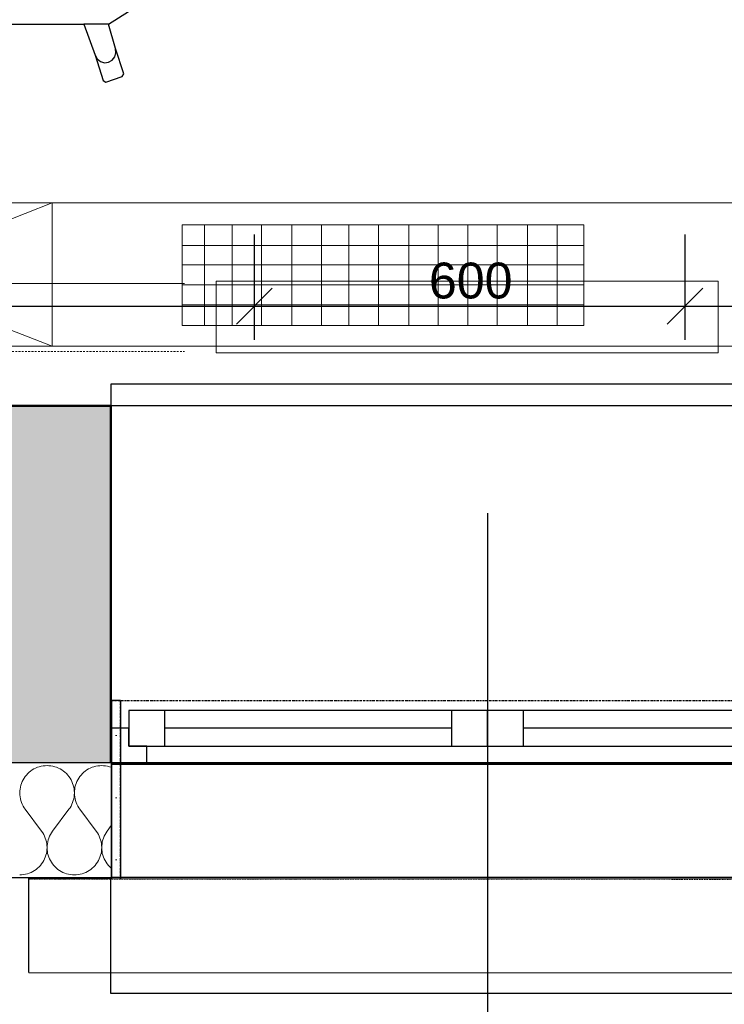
# Model space of a CAD drawing. Header units: millimetres. Extents: x -25972 to 4516, y -2839 to 20217.
# Tile 74 of 114: x -12610 to -11627, y 15 to 1388. Entities that reach past the tile are written whole.
import ezdxf

# ---------------------------------------------------------------- set-up
doc = ezdxf.new("R2010")
doc.units = ezdxf.units.MM
doc.header["$MEASUREMENT"] = 0
for name, pattern in [('Wipeout_Contour', [1000, 0, -1000]), ('Čerchovaná M', [4.5, 2.5, -0.85, 0.3, -0.85]), ('Čerchovaná S', [3.5, 1.5, -0.85, 0.3, -0.85]), ('Čárkovaná M', [4.5, 2.5, -2])]:
    doc.linetypes.add(name, pattern=pattern)
for name, color, linetype in [('7._POHLED ZÁPADNÍ_1_3D prvky fasada nove', 7, 'Continuous'), ('7._POHLED ZÁPADNÍ_1_akustické prvky', 7, 'Continuous'), ('7._POHLED ZÁPADNÍ_1_Konstrukce - nosné', 7, 'Continuous'), ('7._POHLED ZÁPADNÍ_1_Nové_3D prvky fasada nove', 7, 'Continuous'), ('7._POHLED ZÁPADNÍ_1_Nové_Interiér - nábytek', 7, 'Continuous'), ('7._POHLED ZÁPADNÍ_1_Nové_Konstrukce - nosné', 7, 'Continuous'), ('7._POHLED ZÁPADNÍ_1_Nové_Otvory – Okna', 7, 'Continuous'), ('7._POHLED ZÁPADNÍ_1_Nové_Otvory – Značky oken', 7, 'Continuous'), ('7._POHLED ZÁPADNÍ_1_Nové_Výplně - Povrchové', 7, 'Continuous'), ('7._POHLED ZÁPADNÍ_1_Nové_Výplně – Řezové', 7, 'Continuous'), ('7._POHLED ZÁPADNÍ_1_TZB - VZT', 7, 'Continuous'), ('7._POHLED ZÁPADNÍ_1_TZB - ZTI', 7, 'Continuous'), ('7._POHLED ZÁPADNÍ_1_Výplně – Řezové', 7, 'Continuous')]:
    doc.layers.add(name, color=color, linetype=linetype)
doc.styles.add('GENEROVANÝ_STYL_2', font='txt')

# ---------------------------------------------------------------- blocks, each defined once
blk = doc.blocks.new('*X6', base_point=(-26739.8, -6860.8))
at = {"layer": '7._POHLED ZÁPADNÍ_1_Nové_Výplně – Řezové', "color": 21, "linetype": 'Continuous', "lineweight": 20, "true_color": 0xffaaaa}
for p, q in [((-12587.3, 344.5), (-12589.7, 343.3)), ((-12584.7, 345.6), (-12587.3, 344.5)), ((-12582.2, 346.4), (-12584.7, 345.6)), ((-12579.5, 347.1), (-12582.2, 346.4)), ((-12576.8, 347.6), (-12579.5, 347.1)), ((-12574.1, 347.9), (-12576.8, 347.6)), ((-12571.4, 348), (-12574.1, 347.9)), ((-12568.7, 347.9), (-12571.4, 348)), ((-12566, 347.6), (-12568.7, 347.9)), ((-12563.3, 347.1), (-12566, 347.6)), ((-12560.7, 346.4), (-12563.3, 347.1)), ((-12558.1, 345.6), (-12560.7, 346.4)), ((-12555.6, 344.5), (-12558.1, 345.6)), ((-12553.2, 343.3), (-12555.6, 344.5)), ((-12511.1, 344.5), (-12513.5, 343.3)), ((-12508.5, 345.6), (-12511.1, 344.5)), ((-12506, 346.4), (-12508.5, 345.6)), ((-12503.3, 347.1), (-12506, 346.4)), ((-12500.7, 347.6), (-12503.3, 347.1)), ((-12497.9, 347.9), (-12500.7, 347.6)), ((-12495.2, 348), (-12497.9, 347.9)), ((-12492.5, 347.9), (-12495.2, 348)), ((-12489.8, 347.6), (-12492.5, 347.9)), ((-12487.1, 347.1), (-12489.8, 347.6)), ((-12484.5, 346.4), (-12487.1, 347.1)), ((-12481.9, 345.6), (-12484.5, 346.4)), ((-12481.8, 345.5), (-12481.9, 345.6)), ((-12603.5, 330.5), (-12604.9, 328.1)), ((-12601.9, 332.7), (-12603.5, 330.5)), ((-12600.2, 334.8), (-12601.9, 332.7)), ((-12598.4, 336.8), (-12600.2, 334.8)), ((-12596.4, 338.7), (-12598.4, 336.8)), ((-12594.3, 340.4), (-12596.4, 338.7)), ((-12592, 341.9), (-12594.3, 340.4)), ((-12589.7, 343.3), (-12592, 341.9)), ((-12550.8, 341.9), (-12553.2, 343.3)), ((-12548.6, 340.4), (-12550.8, 341.9)), ((-12546.5, 338.7), (-12548.6, 340.4)), ((-12544.5, 336.8), (-12546.5, 338.7)), ((-12542.6, 334.8), (-12544.5, 336.8)), ((-12540.9, 332.7), (-12542.6, 334.8)), ((-12539.4, 330.5), (-12540.9, 332.7)), ((-12538, 328.1), (-12539.4, 330.5)), ((-12527.3, 330.5), (-12528.7, 328.1)), ((-12525.7, 332.7), (-12527.3, 330.5)), ((-12524, 334.8), (-12525.7, 332.7)), ((-12522.2, 336.8), (-12524, 334.8)), ((-12520.2, 338.7), (-12522.2, 336.8)), ((-12518.1, 340.4), (-12520.2, 338.7)), ((-12515.8, 341.9), (-12518.1, 340.4)), ((-12513.5, 343.3), (-12515.8, 341.9)), ((-12608.6, 318), (-12609.1, 315.3)), ((-12608, 320.6), (-12608.6, 318)), ((-12607.1, 323.2), (-12608, 320.6)), ((-12606.1, 325.7), (-12607.1, 323.2)), ((-12604.9, 328.1), (-12606.1, 325.7)), ((-12536.8, 325.7), (-12538, 328.1)), ((-12535.7, 323.2), (-12536.8, 325.7)), ((-12534.9, 320.6), (-12535.7, 323.2)), ((-12534.2, 318), (-12534.9, 320.6)), ((-12533.7, 315.3), (-12534.2, 318)), ((-12532.5, 318), (-12532.9, 315.3)), ((-12531.8, 320.6), (-12532.5, 318)), ((-12530.9, 323.2), (-12531.8, 320.6)), ((-12529.9, 325.7), (-12530.9, 323.2)), ((-12528.7, 328.1), (-12529.9, 325.7)), ((-12609.4, 312.6), (-12609.5, 309.9)), ((-12609.5, 309.9), (-12609.4, 307.1)), ((-12609.1, 315.3), (-12609.4, 312.6)), ((-12609.4, 307.1), (-12609.1, 304.4)), ((-12609.1, 304.4), (-12608.6, 301.8)), ((-12534.2, 301.8), (-12533.7, 304.4)), ((-12533.4, 312.6), (-12533.7, 315.3)), ((-12533.7, 304.4), (-12533.4, 307.1)), ((-12533.3, 309.9), (-12533.4, 312.6)), ((-12533.4, 307.1), (-12533.3, 309.9)), ((-12533.2, 312.6), (-12533.3, 309.9)), ((-12533.3, 309.9), (-12533.2, 307.1)), ((-12532.9, 315.3), (-12533.2, 312.6)), ((-12533.2, 307.1), (-12532.9, 304.4)), ((-12532.9, 304.4), (-12532.4, 301.8)), ((-12608.6, 301.8), (-12608, 299.1)), ((-12608, 299.1), (-12607.1, 296.5)), ((-12607.1, 296.5), (-12606.1, 294)), ((-12606.1, 294), (-12604.8, 291.6)), ((-12604.8, 291.6), (-12603.5, 289.3)), ((-12603.5, 289.3), (-12601.9, 287)), ((-12540.9, 287), (-12539.4, 289.3)), ((-12539.4, 289.3), (-12538, 291.6)), ((-12538, 291.6), (-12536.8, 294)), ((-12536.8, 294), (-12535.7, 296.5)), ((-12535.7, 296.5), (-12534.9, 299.1)), ((-12534.9, 299.1), (-12534.2, 301.8)), ((-12532.4, 301.8), (-12531.8, 299.1)), ((-12531.8, 299.1), (-12530.9, 296.5)), ((-12530.9, 296.5), (-12529.9, 294)), ((-12529.9, 294), (-12528.7, 291.6)), ((-12528.7, 291.6), (-12527.3, 289.3)), ((-12527.3, 289.3), (-12525.7, 287)), ((-12579, 256.5), (-12601.9, 287)), ((-12563.8, 256.5), (-12540.9, 287)), ((-12502.9, 256.5), (-12525.7, 287)), ((-12487.6, 256.5), (-12481.8, 264.3)), ((-12577.5, 254.3), (-12579, 256.5)), ((-12576.1, 252), (-12577.5, 254.3)), ((-12574.9, 249.5), (-12576.1, 252)), ((-12573.8, 247), (-12574.9, 249.5)), ((-12568, 249.5), (-12569, 247)), ((-12566.7, 252), (-12568, 249.5)), ((-12565.4, 254.3), (-12566.7, 252)), ((-12563.8, 256.5), (-12565.4, 254.3)), ((-12501.3, 254.3), (-12502.9, 256.5)), ((-12499.9, 252), (-12501.3, 254.3)), ((-12498.7, 249.5), (-12499.9, 252)), ((-12497.6, 247), (-12498.7, 249.5)), ((-12491.8, 249.5), (-12492.8, 247)), ((-12490.6, 252), (-12491.8, 249.5)), ((-12489.2, 254.3), (-12490.6, 252)), ((-12487.6, 256.5), (-12489.2, 254.3)), ((-12573, 244.5), (-12573.8, 247)), ((-12572.3, 241.8), (-12573, 244.5)), ((-12571.8, 239.1), (-12572.3, 241.8)), ((-12571.5, 236.4), (-12571.8, 239.1)), ((-12571.4, 233.7), (-12571.5, 236.4)), ((-12571.5, 231), (-12571.4, 233.7)), ((-12571.3, 236.4), (-12571.4, 233.7)), ((-12571.4, 233.7), (-12571.3, 231)), ((-12571, 239.1), (-12571.3, 236.4)), ((-12570.5, 241.8), (-12571, 239.1)), ((-12569.9, 244.5), (-12570.5, 241.8)), ((-12569, 247), (-12569.9, 244.5)), ((-12496.8, 244.4), (-12497.6, 247)), ((-12496.1, 241.8), (-12496.8, 244.4)), ((-12495.6, 239.1), (-12496.1, 241.8)), ((-12495.3, 236.4), (-12495.6, 239.1)), ((-12495.2, 233.7), (-12495.3, 236.4)), ((-12495.3, 231), (-12495.2, 233.7)), ((-12495.1, 236.4), (-12495.2, 233.7)), ((-12495.2, 233.7), (-12495.1, 231)), ((-12494.8, 239.1), (-12495.1, 236.4)), ((-12494.4, 241.8), (-12494.8, 239.1)), ((-12493.7, 244.4), (-12494.4, 241.8)), ((-12492.8, 247), (-12493.7, 244.4)), ((-12574.9, 217.9), (-12573.8, 220.4)), ((-12573.8, 220.4), (-12573, 223)), ((-12573, 223), (-12572.3, 225.6)), ((-12572.3, 225.6), (-12571.8, 228.3)), ((-12571.8, 228.3), (-12571.5, 231)), ((-12571.3, 231), (-12571, 228.3)), ((-12571, 228.3), (-12570.6, 225.6)), ((-12570.6, 225.6), (-12569.9, 223)), ((-12569.9, 223), (-12569, 220.4)), ((-12569, 220.4), (-12568, 217.9)), ((-12498.7, 217.9), (-12497.6, 220.4)), ((-12497.6, 220.4), (-12496.8, 223)), ((-12496.8, 223), (-12496.1, 225.6)), ((-12496.1, 225.6), (-12495.6, 228.3)), ((-12495.6, 228.3), (-12495.3, 231)), ((-12495.1, 231), (-12494.8, 228.3)), ((-12494.8, 228.3), (-12494.4, 225.6)), ((-12494.4, 225.6), (-12493.7, 223)), ((-12493.7, 223), (-12492.8, 220.4)), ((-12492.8, 220.4), (-12491.8, 217.9)), ((-12584.6, 204.9), (-12582.6, 206.8)), ((-12582.6, 206.8), (-12580.7, 208.8)), ((-12580.7, 208.8), (-12579, 210.9)), ((-12579, 210.9), (-12577.5, 213.1)), ((-12577.5, 213.1), (-12576.1, 215.4)), ((-12576.1, 215.4), (-12574.9, 217.9)), ((-12568, 217.9), (-12566.8, 215.4)), ((-12566.8, 215.4), (-12565.4, 213.1)), ((-12565.4, 213.1), (-12563.8, 210.9)), ((-12563.8, 210.9), (-12562.1, 208.8)), ((-12562.1, 208.8), (-12560.3, 206.8)), ((-12560.3, 206.8), (-12558.3, 204.9)), ((-12508.4, 204.9), (-12506.4, 206.8)), ((-12506.4, 206.8), (-12504.5, 208.8)), ((-12504.5, 208.8), (-12502.8, 210.9)), ((-12502.8, 210.9), (-12501.3, 213.1)), ((-12501.3, 213.1), (-12499.9, 215.4)), ((-12499.9, 215.4), (-12498.7, 217.9)), ((-12491.8, 217.9), (-12490.6, 215.4)), ((-12490.6, 215.4), (-12489.2, 213.1)), ((-12489.2, 213.1), (-12487.6, 210.9)), ((-12487.6, 210.9), (-12485.9, 208.8)), ((-12485.9, 208.8), (-12484.1, 206.8)), ((-12484.1, 206.8), (-12482.1, 204.9)), ((-12609.5, 195.6), (-12606.8, 195.7)), ((-12606.8, 195.7), (-12604.1, 196)), ((-12604.1, 196), (-12601.4, 196.5)), ((-12601.4, 196.5), (-12598.8, 197.1)), ((-12598.8, 197.1), (-12596.2, 198)), ((-12596.2, 198), (-12593.7, 199)), ((-12593.7, 199), (-12591.3, 200.3)), ((-12591.3, 200.3), (-12588.9, 201.6)), ((-12588.9, 201.6), (-12586.7, 203.2)), ((-12586.7, 203.2), (-12584.6, 204.9)), ((-12558.3, 204.9), (-12556.2, 203.2)), ((-12556.2, 203.2), (-12553.9, 201.6)), ((-12553.9, 201.6), (-12551.6, 200.3)), ((-12551.6, 200.3), (-12549.2, 199)), ((-12549.2, 199), (-12546.6, 198)), ((-12546.6, 198), (-12544.1, 197.1)), ((-12544.1, 197.1), (-12541.4, 196.5)), ((-12541.4, 196.5), (-12538.8, 196)), ((-12538.8, 196), (-12536, 195.7)), ((-12536, 195.7), (-12533.3, 195.6)), ((-12533.3, 195.6), (-12530.6, 195.7)), ((-12530.6, 195.7), (-12527.9, 196)), ((-12527.9, 196), (-12525.2, 196.5)), ((-12525.2, 196.5), (-12522.6, 197.1)), ((-12522.6, 197.1), (-12520, 198)), ((-12520, 198), (-12517.5, 199)), ((-12517.5, 199), (-12515.1, 200.3)), ((-12515.1, 200.3), (-12512.7, 201.6)), ((-12512.7, 201.6), (-12510.5, 203.2)), ((-12510.5, 203.2), (-12508.4, 204.9)), ((-12482.1, 204.9), (-12481.8, 204.7))]:
    blk.add_line(p, q, dxfattribs=at)

msp = doc.modelspace()

# ---------------------------------------------------------------- linework, layer by layer
at = {"layer": '7._POHLED ZÁPADNÍ_1_akustické prvky', "color": 5, "linetype": 'Continuous', "lineweight": 25}
for p, q in [((-12282.4, 942), (-12282.4, 1088.9)), ((-11682.1, 942), (-11682.1, 1088.9)), ((-13482, 988.9), (-12282.4, 988.9)), ((-12282.4, 988.9), (-11682.1, 988.9)), ((-11682.1, 988.9), (-11331.7, 988.9))]:
    msp.add_line(p, q, dxfattribs=at)
at = {"layer": '7._POHLED ZÁPADNÍ_1_akustické prvky', "color": 5, "linetype": 'Continuous', "lineweight": 18}
for p, q in [((-12257.4, 1013.9), (-12307.4, 963.9)), ((-11657.1, 1013.9), (-11707.1, 963.9))]:
    msp.add_line(p, q, dxfattribs=at)
at = {"layer": '7._POHLED ZÁPADNÍ_1_Konstrukce - nosné', "color": 7, "linetype": 'Continuous', "lineweight": 50, "flags": 128}
msp.add_lwpolyline([(-12482.4, 850), (-13601.2, 850)], dxfattribs=at)
at = {"layer": '7._POHLED ZÁPADNÍ_1_Nové_Interiér - nábytek', "color": 1, "linetype": 'Continuous', "lineweight": 25}
for p, q in [((-12485.7, 1382.4), (-12457.8, 1399.7)), ((-12729.2, 1382.3), (-12520.1, 1382.3)), ((-12485.7, 1382.4), (-12520.1, 1382.3)), ((-12520.1, 1382.3), (-12504.4, 1338.9)), ((-12485.9, 1382.3), (-12485.7, 1382.4)), ((-12476, 1348.2), (-12485.7, 1382.4)), ((-12475.3, 1342.4), (-12476, 1348.2)), ((-12464.6, 1312.8), (-12476, 1348.2)), ((-12504.4, 1338.9), (-12501.6, 1333.7)), ((-12504.4, 1338.9), (-12493, 1303.5)), ((-12501.6, 1333.7), (-12497, 1330.1)), ((-12480.5, 1332.1), (-12476.9, 1336.7)), ((-12476.9, 1336.7), (-12475.3, 1342.4)), ((-12497, 1330.1), (-12491.4, 1328.5)), ((-12491.4, 1328.5), (-12485.6, 1329.2)), ((-12485.6, 1329.2), (-12480.5, 1332.1)), ((-12489.3, 1301.5), (-12466.5, 1309)), ((-12466.5, 1309), (-12464.6, 1312.8)), ((-12493, 1303.5), (-12489.3, 1301.5))]:
    msp.add_line(p, q, dxfattribs=at)
at = {"layer": '7._POHLED ZÁPADNÍ_1_Nové_Otvory – Okna', "color": 1, "linetype": 'Continuous', "lineweight": 25}
for p, q in [((-11432.4, 880), (-12482.4, 880)), ((-12482.4, 880), (-12482.4, 850)), ((-11432.4, 850), (-12482.4, 850)), ((-12407.4, 425), (-12457.4, 425)), ((-12457.4, 425), (-12457.4, 375)), ((-12007.4, 425), (-12407.4, 425)), ((-12407.4, 375), (-12407.4, 425)), ((-12007.4, 425), (-12407.4, 425)), ((-11957.4, 425), (-12007.4, 425)), ((-12007.4, 425), (-12007.4, 375)), ((-11907.4, 425), (-11957.4, 425)), ((-11957.4, 425), (-11957.4, 375)), ((-11957.4, 375), (-11957.4, 425)), ((-11507.4, 425), (-11907.4, 425)), ((-11907.4, 375), (-11907.4, 425)), ((-11507.4, 425), (-11907.4, 425)), ((-12457.4, 375), (-12457.4, 400)), ((-12007.4, 400), (-12407.4, 400)), ((-11507.4, 400), (-11907.4, 400)), ((-12432.4, 375), (-12457.4, 375)), ((-12457.4, 375), (-12407.4, 375)), ((-12432.4, 350), (-12432.4, 375)), ((-12407.4, 375), (-12007.4, 375)), ((-12007.4, 375), (-11957.4, 375)), ((-11957.4, 375), (-11907.4, 375)), ((-11907.4, 375), (-11507.4, 375)), ((-12432.4, 350), (-11957.4, 350)), ((-11957.4, 350), (-11482.4, 350)), ((-11432.4, 30), (-12482.4, 30))]:
    msp.add_line(p, q, dxfattribs=at)
at = {"layer": '7._POHLED ZÁPADNÍ_1_TZB - VZT', "color": 122, "linetype": 'Continuous', "lineweight": 13, "true_color": 0x00d59f}
for p, q in [((-15915, 1132.9), (-8821.4, 1132.9)), ((-12564.4, 1132.9), (-12818.5, 1032.9)), ((-12564.4, 932.9), (-12564.4, 1132.9)), ((-11823, 1102.1), (-12383, 1102.1)), ((-12383, 962.1), (-12383, 1102.1)), ((-12352, 962.1), (-12352, 1102.1)), ((-12313.5, 962.1), (-12313.5, 1102.1)), ((-12272.5, 962.1), (-12272.5, 1102.1)), ((-12230, 962.1), (-12230, 1102.1)), ((-12189, 962.1), (-12189, 1102.1)), ((-12150.5, 962.1), (-12150.5, 1102.1)), ((-12109.5, 962.1), (-12109.5, 1102.1)), ((-12067, 962.1), (-12067, 1102.1)), ((-12026, 962.1), (-12026, 1102.1)), ((-11985, 962.1), (-11985, 1102.1)), ((-11944, 962.1), (-11944, 1102.1)), ((-11901.5, 962.1), (-11901.5, 1102.1)), ((-11860.5, 962.1), (-11860.5, 1102.1)), ((-11823, 962.1), (-11823, 1102.1)), ((-12383.2, 1073.5), (-11823, 1073.5)), ((-12382.1, 1046.7), (-11823, 1046.7)), ((-12818.5, 1032.9), (-12564.4, 932.9)), ((-12383.2, 1018.6), (-11823, 1018.6)), ((-12383.2, 990.5), (-11823, 990.5)), ((-11823, 962.1), (-12383, 962.1)), ((-7704.4, 932.9), (-15465, 932.9))]:
    msp.add_line(p, q, dxfattribs=at)
at = {"layer": '7._POHLED ZÁPADNÍ_1_TZB - ZTI', "color": 211, "linetype": 'Continuous', "lineweight": 20, "true_color": 0xff66ff}
for p, q in [((-13965.5, 1020.7), (-12379.8, 1020.7)), ((-11635.7, 1023.6), (-12335.7, 1023.6)), ((-12335.7, 1023.6), (-12335.7, 923.6)), ((-11635.7, 1023.6), (-11635.7, 923.6)), ((-12335.7, 923.6), (-11635.7, 923.6))]:
    msp.add_line(p, q, dxfattribs=at)
at = {"layer": '7._POHLED ZÁPADNÍ_1_TZB - ZTI', "color": 211, "linetype": 'Čárkovaná M', "lineweight": 20, "true_color": 0xff66ff}
msp.add_line((-13965.5, 925.6), (-12379.8, 925.6), dxfattribs=at)

# ---------------------------------------------------------------- texts
at = {"layer": '7._POHLED ZÁPADNÍ_1_akustické prvky', "color": 5, "linetype": 'Continuous', "lineweight": 18, "insert": (-12039.1, 998.9), "char_height": 50, "width": 113.829, "attachment_point": 7, "style": 'GENEROVANÝ_STYL_2'}
msp.add_mtext('\\A1;{\\pql;\\fArial|b0|i0|c0|p38;600}', dxfattribs=at)

# ---------------------------------------------------------------- wipeouts: each hides what was drawn before it
at = {"color": 254, "linetype": 'Wipeout_Contour', "lineweight": 0, "ltscale": 200573.936312}
msp.add_wipeout([(-12595.9, 189.7), (-12595.9, 146.6), (-12589.3, 146.6), (-12586, 136.4), (-12577.3, 130), (-12566.5, 130), (-12557.7, 136.4), (-12554.4, 146.6), (-12529.4, 146.6), (-12529.4, 158), (-12481.6, 158), (-12481.6, 148.8), (-12468.9, 148.8), (-12468.9, 439), (-12481.6, 439), (-12481.6, 189.7)], dxfattribs=at).dxf.layer = '7._POHLED ZÁPADNÍ_1_Nové_Výplně – Řezové'

# ---------------------------------------------------------------- next in the draw order: hatches: boundary and pattern name
at = {"layer": '7._POHLED ZÁPADNÍ_1_Nové_Výplně – Řezové', "linetype": 'Continuous', "lineweight": 20, "true_color": 0xffaaaa}
h = msp.add_hatch(dxfattribs=at)
h.set_pattern_fill('Omítka_01_0001', color=21, style=0, pattern_type=2)
h.set_pattern_definition([(0, (0, 0), (0, 86.60254), [0, -50]), (0, (25, 43.3), (0, 86.60254), [0, -50])])
h.paths.add_polyline_path([(-12595.9, 189.7), (-12595.9, 146.6), (-12589.3, 146.6), (-12586, 136.4), (-12577.3, 130), (-12566.5, 130), (-12557.7, 136.4), (-12554.4, 146.6), (-12529.4, 146.6), (-12529.4, 158), (-12481.6, 158), (-12481.6, 148.8), (-12468.9, 148.8), (-12468.9, 439), (-12481.6, 439), (-12481.6, 189.7)])
at = {"layer": '7._POHLED ZÁPADNÍ_1_Výplně – Řezové', "linetype": 'Continuous', "lineweight": 13}
msp.add_hatch(color=254, dxfattribs=at).paths.add_polyline_path([(-13601.2, 850), (-13601.2, 350), (-12482.4, 350), (-12482.4, 850)])

# ---------------------------------------------------------------- next in the draw order: linework, layer by layer
at = {"layer": '7._POHLED ZÁPADNÍ_1_Konstrukce - nosné', "color": 7, "linetype": 'Continuous', "lineweight": 50}
for p, q in [((-12482.4, 400), (-12482.4, 850)), ((-12482.4, 350), (-12482.4, 400))]:
    msp.add_line(p, q, dxfattribs=at)
at = {"layer": '7._POHLED ZÁPADNÍ_1_Konstrukce - nosné', "color": 7, "linetype": 'Continuous', "lineweight": 50, "flags": 128}
msp.add_lwpolyline([(-13601.2, 350), (-12482.4, 350)], dxfattribs=at)
at = {"layer": '7._POHLED ZÁPADNÍ_1_Nové_3D prvky fasada nove', "color": 1, "linetype": 'Continuous', "lineweight": 25}
for p, q in [((-12481.6, 439), (-12481.6, 189.7)), ((-12468.9, 439), (-12481.6, 439)), ((-12468.9, 439), (-12468.9, 148.8)), ((-12595.9, 189.7), (-12595.9, 146.6)), ((-12481.6, 189.7), (-12595.9, 189.7)), ((-12529.4, 158), (-12529.4, 146.6)), ((-12481.6, 158), (-12529.4, 158)), ((-12481.6, 158), (-12481.6, 148.8)), ((-12589.3, 146.6), (-12595.9, 146.6)), ((-12589.3, 146.6), (-12586, 136.4)), ((-12554.4, 146.6), (-12557.7, 136.4)), ((-12529.4, 146.6), (-12554.4, 146.6)), ((-12468.9, 148.8), (-12481.6, 148.8)), ((-12586, 136.4), (-12577.3, 130)), ((-12566.5, 130), (-12577.3, 130)), ((-12557.7, 136.4), (-12566.5, 130))]:
    msp.add_line(p, q, dxfattribs=at)
at = {"layer": '7._POHLED ZÁPADNÍ_1_Nové_3D prvky fasada nove', "color": 1, "linetype": 'Čerchovaná M', "lineweight": 25, "flags": 128}
for points in [[(-12481.6, 439), (-12481.6, 189.7)], [(-12468.9, 439), (-12481.6, 439)], [(-12481.6, 439), (-12481.6, 189.7)], [(-12481.6, 439), (-11431.6, 439)], [(-12468.9, 148.8), (-12468.9, 439)], [(-12595.9, 189.7), (-12595.9, 146.6)], [(-12481.6, 189.7), (-12595.9, 189.7)], [(-12595.9, 189.7), (-12595.9, 146.6)], [(-12595.9, 189.7), (-11317.3, 189.7)], [(-12529.4, 146.6), (-12529.4, 158)], [(-12529.4, 158), (-12481.6, 158)], [(-12481.6, 158), (-12481.6, 148.8)], [(-12595.9, 146.6), (-12589.3, 146.6)], [(-12595.9, 146.6), (-11317.3, 146.6)], [(-12589.3, 146.6), (-12586, 136.4)], [(-12589.3, 146.6), (-12586, 136.4)], [(-12557.7, 136.4), (-12554.4, 146.6)], [(-12554.4, 146.6), (-12529.4, 146.6)], [(-12481.6, 148.8), (-12468.9, 148.8)], [(-12586, 136.4), (-12577.3, 130)], [(-12586, 136.4), (-12577.3, 130)], [(-12577.3, 130), (-12566.5, 130)], [(-12577.3, 130), (-11335.9, 130)], [(-12566.5, 130), (-12557.7, 136.4)]]:
    msp.add_lwpolyline(points, dxfattribs=at)
at = {"layer": '7._POHLED ZÁPADNÍ_1_Nové_Otvory – Okna', "color": 1, "linetype": 'Continuous', "lineweight": 25}
for p, q in [((-12482.4, 400), (-12482.4, 850)), ((-12457.4, 400), (-12482.4, 400)), ((-12482.4, 350), (-12482.4, 400)), ((-12482.4, 350), (-12482.4, 400)), ((-11432.4, 350), (-12482.4, 350)), ((-12482.4, 350), (-12432.4, 350))]:
    msp.add_line(p, q, dxfattribs=at)

# ---------------------------------------------------------------- next in the draw order: wipeouts: each hides what was drawn before it
at = {"color": 254, "linetype": 'Wipeout_Contour', "lineweight": 0, "ltscale": 47831.71692}
msp.add_wipeout([(-12596.8, 190.3), (-12596.9, 59.4), (-11317.4, 59), (-11317.3, 189.9)], dxfattribs=at).dxf.layer = '7._POHLED ZÁPADNÍ_1_Nové_Výplně - Povrchové'

# ---------------------------------------------------------------- next in the draw order: linework, layer by layer
at = {"layer": '7._POHLED ZÁPADNÍ_1_Nové_3D prvky fasada nove', "color": 1, "linetype": 'Continuous', "lineweight": 25}
for p, q in [((-12596.9, 59.4), (-12596.8, 190.3)), ((-12596.8, 190.3), (-11317.3, 189.9)), ((-12596.9, 59.4), (-11317.4, 59))]:
    msp.add_line(p, q, dxfattribs=at)
at = {"layer": '7._POHLED ZÁPADNÍ_1_Nové_3D prvky fasada nove', "color": 1, "linetype": 'Čerchovaná S', "lineweight": 25}
msp.add_line((-12596.8, 190.1), (-11317.3, 189.7), dxfattribs=at)
at = {"layer": '7._POHLED ZÁPADNÍ_1_Nové_Otvory – Okna', "color": 1, "linetype": 'Continuous', "lineweight": 25}
msp.add_line((-12482.4, 30), (-12482.4, 350), dxfattribs=at)
at = {"layer": '7._POHLED ZÁPADNÍ_1_Nové_Otvory – Značky oken', "color": 1, "linetype": 'Continuous', "lineweight": 25}
msp.add_line((-11957.4, 700), (-11957.4, 0), dxfattribs=at)

# ---------------------------------------------------------------- next in the draw order: wipeouts: each hides what was drawn before it
at = {"color": 254, "linetype": 'Wipeout_Contour', "lineweight": 0, "ltscale": 52258.883562}
msp.add_wipeout([(-13641.5, 191.8), (-12481.8, 191.8), (-12481.8, 351.8), (-13641.4, 351.8)], dxfattribs=at).dxf.layer = '7._POHLED ZÁPADNÍ_1_Nové_Výplně – Řezové'

# ---------------------------------------------------------------- next in the draw order: linework, layer by layer
at = {"layer": '7._POHLED ZÁPADNÍ_1_Nové_Konstrukce - nosné', "color": 1, "linetype": 'Continuous', "lineweight": 25}
for q in [(-12481.8, 191.8), (-12481.8, 351.8)]:
    msp.add_line((-12481.8, 441.8), q, dxfattribs=at)
at = {"layer": '7._POHLED ZÁPADNÍ_1_Nové_Konstrukce - nosné', "color": 1, "linetype": 'Continuous', "lineweight": 25, "flags": 128}
for points in [[(-12481.8, 351.8), (-13641.4, 351.8)], [(-13641.5, 191.8), (-12481.8, 191.8)]]:
    msp.add_lwpolyline(points, dxfattribs=at)
at = {"layer": '7._POHLED ZÁPADNÍ_1_Nové_Otvory – Okna', "color": 1, "linetype": 'Continuous', "lineweight": 25}
for p, q in [((-12481.8, 441.8), (-12481.8, 351.8)), ((-12481.8, 441.8), (-12481.8, 191.8)), ((-11431.8, 351.8), (-12481.8, 351.8)), ((-11431.8, 191.8), (-12481.8, 191.8))]:
    msp.add_line(p, q, dxfattribs=at)

# ---------------------------------------------------------------- next in the draw order: block references
at = {"layer": '7._POHLED ZÁPADNÍ_1_3D prvky fasada nove', "color": 9, "linetype": 'Continuous', "lineweight": 13}
msp.add_blockref('*X6', (-26739.8, -6860.8), dxfattribs=at)

doc.saveas('drawing.dxf')
